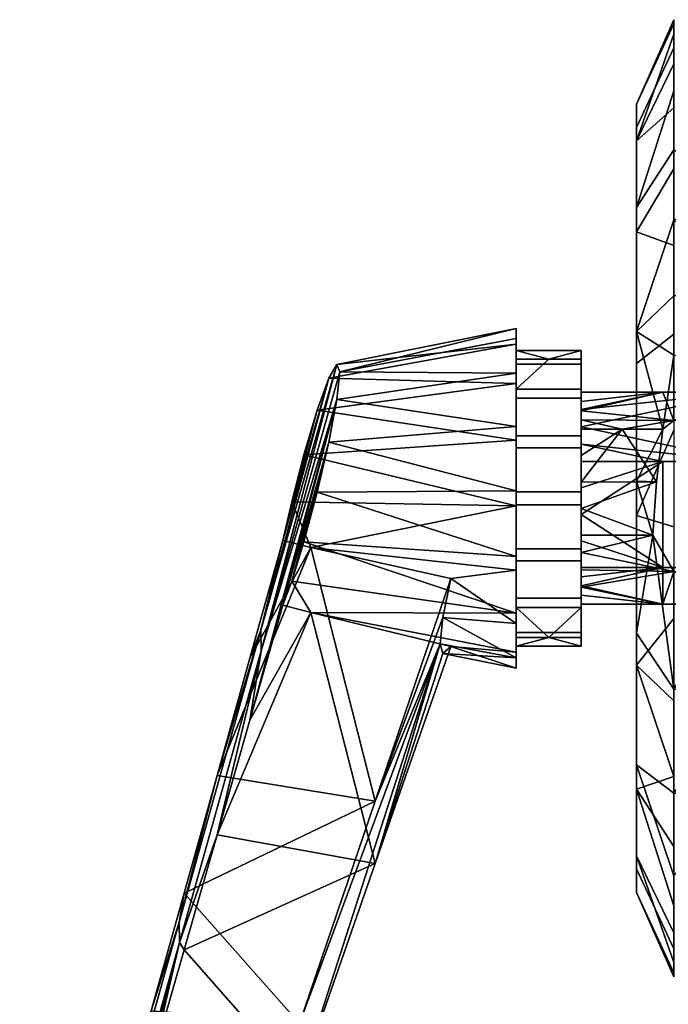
# Model space of a CAD drawing. Header units: millimetres. Extents: x 816 to 1138, y -145 to 220.
# Tile 233 of 256: x 816 to 864, y -13 to 60. Entities that reach past the tile are written whole.
import ezdxf

# ---------------------------------------------------------------- set-up
doc = ezdxf.new("R2010")
doc.units = ezdxf.units.MM
doc.layers.add('F6 dwg', color=7, linetype='Continuous', true_color=0x000000)

msp = doc.modelspace()

# ---------------------------------------------------------------- meshes
at = {"layer": 'F6 dwg'}
mesh = msp.add_polyface(dxfattribs=at)
corners = [(862, 34.327, 1.476), (862, 23.019, -0.265), (862, 36.691, 55.605), (862, 51.852, 39.059), (862, 53.593, 27.751), (862, 45.917, 48.84), (862, 50.874, 16.638), (862, 25.577, 58.324), (863.955, 29.441, 62.401), (862, 36.691, 55.605), (864.78, 39.361, 61.331), (864.78, 34.932, 63.047), (864.78, 30.094, 64.196), (862, 23.019, -0.265), (862, 34.327, 1.476), (864.78, 36.488, -4.462), (864.78, 29.367, -6.249), (862, 44.108, 7.411), (864.78, 43.092, -1.253), (862, 50.874, 16.638), (862, 53.593, 27.751), (864.78, 59.876, 26.915), (864.78, 58.801, 20.096), (862, 51.852, 39.059), (862, 45.917, 48.84), (864.78, 54.581, 47.824), (864.78, 57.79, 41.22), (864.78, 59.577, 34.098), (864.78, 53.32, 8.341), (864.78, 48.788, 3.135), (862, 36.691, 55.605), (864.78, 44.987, 58.051), (864.78, 50.193, 53.519), (864.78, 56.6, 13.967), (864.78, 39.361, 61.331), (870, 39.419, 61.455), (870, 46.368, 57.189), (864.78, 44.987, 58.051), (864.78, 39.361, 61.331), (864.78, 50.193, 53.519), (857.9, 30.891, 71.451), (870, 32.177, 69.919), (863.95, 32.177, 69.919), (864.78, 39.361, 61.331), (864.78, 34.932, 63.047), (870, 34.878, 63.207), (870, 39.419, 61.455), (870, 30.141, 64.327), (864.78, 30.094, 64.196), (870, 30.141, 64.327), (864.78, 30.094, 64.196), (870, 32.177, 69.919), (863.95, 32.177, 69.919), (857.9, 30.809, 66.16), (870, 33.757, 101.707), (870, 40.062, 101.707), (870, 40.062, 79.448), (870, 33.757, 79.448), (870, 33.757, 123.965), (870, 40.062, 123.965), (870, 33.757, 146.224), (870, 40.062, 146.224), (870, 33.757, 168.483), (870, 40.062, 168.483), (870, 33.757, 190.741), (870, 40.062, 190.741), (870, 27.451, 101.707), (870, 27.451, 123.965), (870, 27.451, 146.224), (870, 27.451, 168.483), (870, 39.419, 61.455), (870, 46.368, 72.77), (870, 46.368, 103.932), (870, 46.368, 88.351), (870, 46.368, 57.189), (870, 46.368, 119.514), (870, 46.368, 135.095), (870, 34.878, 63.207), (870, 30.141, 64.327), (870, 32.177, 69.919)]
mesh.append_faces([[corners[k] for k in face] for face in [(0, 1, 2, 2), (2, 3, 4, 4), (3, 2, 5, 5), (4, 6, 2, 2), (7, 8, 9, 9), (10, 9, 11, 11), (8, 11, 9, 9), (11, 8, 12, 12), (13, 14, 15, 16), (14, 17, 18, 15), (19, 20, 21, 22), (23, 24, 25, 26), (20, 23, 26, 27), (17, 19, 28, 29), (24, 30, 31, 32), (17, 29, 18, 18), (19, 33, 28, 28), (19, 22, 33, 33), (20, 27, 21, 21), (24, 32, 25, 25), (30, 34, 31, 31), (35, 36, 37, 37), (37, 38, 35, 35), (36, 39, 37, 37), (40, 41, 42, 42), (43, 44, 45, 46), (47, 45, 44, 48), (49, 50, 51, 51), (51, 50, 52, 52), (53, 52, 50, 50), (54, 55, 56, 57), (58, 59, 55, 54), (60, 61, 59, 58), (62, 63, 61, 60), (64, 65, 63, 62), (66, 54, 57, 57), (67, 58, 54, 66), (68, 60, 58, 67), (69, 62, 60, 68), (70, 56, 71, 71), (56, 55, 72, 73), (71, 56, 73, 73), (70, 71, 74, 74), (75, 72, 55, 59), (76, 75, 59, 59), (57, 56, 77, 77), (77, 78, 79, 79), (79, 57, 77, 77), (76, 59, 61, 61)]])
mesh = msp.add_polyface(dxfattribs=at)
corners = [(862, 36.691, 55.605), (862, 44.108, 7.411), (862, 34.327, 1.476), (862, 50.874, 16.638), (863.95, 32.177, 69.919), (857.9, 32.177, 69.919), (857.9, 30.891, 71.451), (855.475, 34.635, 64.768), (853.051, 32.408, 61.098), (853.051, 34.635, 64.768), (857.9, 32.408, 61.098), (857.9, 28.947, 58.56), (853.051, 28.947, 58.56), (857.9, 34.635, 64.768), (855.475, 34.635, 64.768), (853.051, 34.635, 64.768), (853.051, 35.288, 69.01), (853.051, 31.73, 76.64), (857.9, 31.73, 76.64), (857.9, 34.268, 73.179), (853.051, 34.268, 73.179), (857.9, 35.288, 69.01), (857.9, 34.635, 64.768), (839.946, 33.704, 65.106), (853.051, 33.61, 59.997), (839.733, 31.645, 61.795), (853.051, 29.636, 57.083), (853.051, 36.167, 64.21), (839.138, 33.226, 72.686), (853.051, 35.745, 73.867), (839.733, 34.255, 68.966), (853.051, 32.831, 77.842), (838.275, 30.852, 75.647), (853.051, 36.917, 69.081), (853.051, 28.618, 80.398), (853.051, 35.745, 73.867), (853.051, 32.831, 77.842), (853.051, 31.73, 76.64), (853.051, 28.618, 80.398), (853.051, 36.917, 69.081), (853.051, 34.268, 73.179), (853.051, 34.635, 64.768), (853.051, 35.288, 69.01), (853.051, 33.61, 59.997), (853.051, 36.167, 64.21), (853.051, 29.636, 57.083), (853.051, 32.408, 61.098), (857.9, 30.125, 64.281), (857.9, 29.441, 62.401), (857.9, 32.313, 63.721), (857.9, 32.408, 61.098), (857.9, 34.635, 64.768), (857.9, 30.809, 66.16), (857.9, 31.493, 68.04), (857.9, 32.313, 70.133), (857.9, 35.288, 69.01), (857.9, 30.891, 71.451), (857.9, 32.177, 69.919), (857.9, 32.313, 73.338), (857.9, 31.73, 76.64), (857.9, 29.606, 72.983), (857.9, 34.268, 73.179), (863.95, 32.177, 69.919), (857.9, 30.809, 66.16), (857.9, 31.493, 68.04), (857.9, 32.177, 69.919)]
mesh.append_faces([[corners[k] for k in face] for face in [(0, 1, 2, 2), (1, 0, 3, 3), (4, 5, 6, 6), (7, 8, 9, 9), (8, 10, 11, 12), (10, 8, 7, 13), (14, 15, 16, 16), (17, 18, 19, 20), (20, 19, 21, 16), (21, 22, 14, 14), (16, 21, 14, 14), (23, 24, 25, 25), (26, 25, 24, 24), (24, 23, 27, 27), (28, 29, 30, 30), (31, 28, 32, 32), (27, 23, 33, 33), (31, 29, 28, 28), (34, 31, 32, 32), (33, 30, 29, 29), (30, 33, 23, 23), (35, 36, 37, 37), (38, 37, 36, 36), (39, 35, 40, 40), (37, 40, 35, 35), (41, 39, 42, 42), (40, 42, 39, 39), (43, 44, 41, 41), (39, 41, 44, 44), (45, 43, 46, 46), (41, 46, 43, 43), (47, 48, 49, 49), (50, 49, 48, 48), (51, 49, 50, 50), (52, 47, 49, 49), (53, 52, 49, 49), (49, 51, 54, 54), (51, 55, 54, 54), (49, 54, 53, 53), (54, 56, 57, 57), (53, 54, 57, 57), (58, 56, 54, 54), (58, 59, 60, 60), (59, 58, 61, 61), (56, 58, 60, 60), (58, 54, 61, 61), (54, 55, 61, 61), (62, 63, 64, 64), (62, 64, 65, 65)]])
mesh = msp.add_polyface(dxfattribs=at)
corners = [(862, 36.691, 55.605), (862, -3.256, 19.001), (862, -4.996, 30.309), (862, 4.488, 50.649), (862, -2.277, 41.422), (862, 14.27, 56.584), (862, 4.488, 50.649), (864.78, 2.372, 57.128), (864.78, 10.121, 61.729), (862, -2.277, 41.422), (862, -4.996, 30.309), (864.78, -11.28, 31.145), (864.78, -10.205, 37.963), (864.78, -8.003, 44.092), (864.78, -3.763, 51.003), (862, -3.256, 19.001), (864.78, -9.193, 16.84), (864.78, -10.98, 23.961), (862, 2.68, 9.22), (864.78, -5.984, 10.236), (864.78, 3.61, 0.008), (864.78, -1.596, 4.541), (862, 11.906, 2.455), (864.78, 9.236, -3.272), (864.78, 2.372, 57.128), (870, 10.026, 61.837), (864.78, 10.121, 61.729), (864.78, -3.763, 51.003), (870, 2.229, 57.189), (828.38, -5.053, 85.776), (825.935, -13.789, 88.656), (836.96, -14.738, 89.379), (830.825, 3.682, 82.896), (842.579, 1.797, 83.964), (831.342, -31.274, 94.795), (823.49, -22.524, 91.535), (837.789, 20.645, 77.383), (828.38, -9.272, 74.186), (830.825, -0.729, 70.777), (842.579, -2.859, 71.17), (825.935, -17.814, 77.594), (836.96, -19.007, 77.65), (833.27, 7.814, 67.368), (837.789, 15.809, 64.096), (823.49, -26.357, 81.003), (836.96, -14.738, 89.379), (831.342, -33.215, 89.463), (836.96, -19.007, 77.65), (847.4, 13.492, 72.463), (842.579, 1.797, 83.964), (847.608, 12.757, 68.564), (842.579, -2.859, 71.17), (848.197, 13.289, 64.69), (847.608, 15.435, 75.923), (848.197, 18.333, 78.548), (828.041, -8.729, 79.403), (828.005, -7.204, 83.996), (834.076, 14.485, 76.845), (834.112, 12.961, 72.252), (821.97, -30.418, 86.553), (821.934, -28.893, 91.147), (833.27, 7.814, 67.368), (830.825, -0.729, 70.777), (830.825, 3.682, 82.896), (825.935, -13.789, 88.656), (828.38, -5.053, 85.776), (828.38, -9.272, 74.186), (825.935, -17.814, 77.594), (823.49, -26.357, 81.003)]
mesh.append_faces([[corners[k] for k in face] for face in [(0, 1, 2, 2), (3, 0, 4, 4), (4, 0, 2, 2), (5, 6, 7, 8), (9, 10, 11, 12), (6, 9, 13, 14), (10, 15, 16, 17), (15, 18, 19, 16), (6, 14, 7, 7), (10, 17, 11, 11), (18, 20, 21, 21), (21, 19, 18, 18), (12, 13, 9, 9), (20, 18, 22, 22), (20, 22, 23, 23), (24, 25, 26, 26), (24, 27, 28, 28), (24, 28, 25, 25), (29, 30, 31, 31), (32, 29, 33, 33), (34, 31, 35, 35), (31, 30, 35, 35), (33, 29, 31, 31), (33, 36, 32, 32), (37, 38, 39, 39), (40, 37, 41, 41), (38, 42, 43, 43), (39, 41, 37, 37), (38, 43, 39, 39), (40, 41, 44, 44), (45, 46, 47, 47), (45, 48, 49, 49), (48, 45, 47, 47), (50, 51, 52, 52), (48, 51, 50, 50), (53, 54, 49, 49), (48, 53, 49, 49), (48, 47, 51, 51), (55, 56, 57, 58), (59, 60, 56, 55), (58, 61, 62, 62), (63, 57, 56, 56), (56, 64, 65, 65), (56, 60, 64, 64), (66, 67, 55, 55), (68, 55, 67, 67), (55, 62, 66, 66), (55, 58, 62, 62), (65, 63, 56, 56)]])
mesh = msp.add_polyface(dxfattribs=at)
corners = [(862, 2.68, 9.22), (862, 36.691, 55.605), (862, 11.906, 2.455), (862, -3.256, 19.001), (862, 4.488, 50.649), (862, 14.27, 56.584), (864.78, 10.121, 61.729), (863.221, 21.562, 61.012), (862, 14.27, 56.584), (864.78, 18.845, 64.251), (864.78, 15.365, -5.473), (864.78, 9.236, -3.272), (862, 11.906, 2.455), (862, 23.019, -0.265), (864.78, 22.184, -6.548), (864.78, 10.121, 61.729), (870, 18.742, 64.373), (864.78, 18.845, 64.251), (870, 10.026, 61.837), (857.9, 21.126, 75.005), (857.9, 19.156, 74.658), (863.95, 19.156, 74.658), (863.95, 19.156, 74.658), (857.9, 19.156, 74.658), (857.9, 18.472, 72.779), (870, 19.156, 74.658), (863.95, 16.42, 67.141), (870, 16.42, 67.141), (857.9, 17.788, 70.899), (857.9, 17.104, 69.02), (857.9, 16.42, 67.141), (857.9, 17.705, 65.608), (857.9, 16.42, 67.141), (857.9, 16.284, 63.721), (857.9, 13.309, 68.05), (857.9, 16.284, 70.133), (857.9, 18.991, 64.076), (857.9, 16.867, 60.42), (857.9, 20.536, 58.193), (857.9, 19.49, 60.515), (857.9, 20.277, 62.544), (857.9, 21.562, 61.012), (857.9, 17.788, 70.899), (857.9, 17.104, 69.02), (857.9, 13.962, 72.292), (857.9, 16.284, 73.338), (857.9, 16.188, 75.961), (857.9, 19.156, 74.658), (857.9, 18.472, 72.779), (857.9, 19.49, 76.544), (857.9, 21.126, 75.005), (857.9, 19.65, 78.499), (863.95, 16.42, 67.141), (857.9, 16.42, 67.141), (857.9, 17.705, 65.608), (870, 18.742, 64.373), (870, 16.42, 67.141), (864.78, 18.845, 64.251), (857.9, 18.991, 64.076), (857.9, 20.277, 62.544), (870, 14.84, 123.965), (870, 21.146, 123.965), (870, 21.146, 101.707), (870, 14.84, 101.707), (870, 14.84, 146.224), (870, 21.146, 146.224), (870, 14.84, 168.483), (870, 21.146, 168.483), (870, 8.534, 101.707), (870, 14.84, 79.448), (870, 8.534, 79.448), (870, 8.534, 123.965), (870, 8.534, 146.224), (870, 8.534, 168.483), (870, 8.534, 190.741), (870, 14.84, 190.741)]
mesh.append_faces([[corners[k] for k in face] for face in [(0, 1, 2, 2), (3, 1, 0, 0), (1, 4, 5, 5), (6, 7, 8, 8), (7, 6, 9, 9), (10, 11, 12, 12), (12, 13, 14, 10), (15, 16, 17, 17), (18, 16, 15, 15), (19, 20, 21, 21), (22, 23, 24, 24), (25, 22, 26, 27), (28, 22, 24, 24), (26, 28, 29, 29), (29, 30, 26, 26), (28, 26, 22, 22), (31, 32, 33, 33), (34, 33, 35, 35), (36, 33, 37, 37), (37, 38, 39, 39), (39, 40, 36, 36), (41, 40, 39, 39), (37, 39, 36, 36), (42, 35, 43, 43), (34, 35, 44, 44), (45, 35, 42, 42), (46, 44, 45, 45), (35, 45, 44, 44), (45, 47, 46, 46), (48, 45, 42, 42), (43, 35, 32, 32), (49, 47, 50, 50), (46, 47, 49, 49), (49, 51, 46, 46), (47, 45, 48, 48), (52, 53, 54, 54), (55, 56, 57, 57), (56, 52, 57, 57), (57, 52, 54, 54), (57, 58, 59, 59), (54, 58, 57, 57), (60, 61, 62, 63), (64, 65, 61, 60), (66, 67, 65, 64), (68, 63, 69, 70), (71, 60, 63, 68), (72, 64, 60, 71), (73, 66, 64, 72), (74, 75, 66, 73)]])
mesh = msp.add_polyface(dxfattribs=at)
corners = [(862, 36.691, 55.605), (862, 23.019, -0.265), (862, 11.906, 2.455), (862, 14.27, 56.584), (862, 25.577, 58.324), (863.221, 21.562, 61.012), (863.486, 25.511, 61.708), (862, 25.577, 58.324), (863.955, 29.441, 62.401), (862, 14.27, 56.584), (862, 23.019, -0.265), (864.78, 29.367, -6.249), (864.78, 22.184, -6.548), (863.95, 27.035, 76.047), (857.9, 27.035, 76.047), (857.9, 25.065, 75.7), (870, 27.035, 76.047), (863.95, 19.156, 74.658), (870, 19.156, 74.658), (857.9, 23.095, 75.353), (857.9, 21.126, 75.005), (870, 32.177, 69.919), (857.9, 30.891, 71.451), (857.9, 29.606, 72.983), (870, 27.035, 76.047), (857.9, 28.32, 74.515), (857.9, 27.035, 76.047), (863.95, 27.035, 76.047), (857.9, 24.778, 57.54), (857.9, 28.947, 58.56), (857.9, 25.901, 60.515), (857.9, 32.408, 61.098), (857.9, 29.441, 62.401), (857.9, 29.107, 60.515), (857.9, 27.471, 62.054), (857.9, 25.501, 61.707), (857.9, 23.532, 61.36), (857.9, 29.107, 76.544), (857.9, 27.035, 76.047), (857.9, 28.32, 74.515), (857.9, 25.901, 76.544), (857.9, 25.065, 75.7), (857.9, 28.061, 78.866), (857.9, 31.73, 76.64), (857.9, 23.819, 79.519), (857.9, 29.606, 72.983), (857.9, 19.49, 76.544), (860.927, 29.441, 62.401), (857.9, 29.441, 62.401), (857.9, 30.125, 64.281), (863.955, 29.441, 62.401), (864.78, 30.094, 64.196), (857.9, 30.809, 66.16), (863.221, 21.562, 61.012), (857.9, 21.562, 61.012), (857.9, 23.532, 61.36), (857.9, 25.501, 61.707), (863.486, 25.511, 61.708), (860.927, 29.441, 62.401), (857.9, 27.471, 62.054), (857.9, 29.441, 62.401), (863.955, 29.441, 62.401), (864.78, 18.845, 64.251), (857.9, 20.277, 62.544), (863.221, 21.562, 61.012), (857.9, 21.562, 61.012), (870, 21.146, 79.448), (870, 21.146, 101.707), (870, 27.451, 101.707), (870, 21.146, 123.965), (870, 27.451, 123.965), (870, 21.146, 146.224), (870, 27.451, 146.224), (870, 21.146, 168.483), (870, 27.451, 168.483)]
mesh.append_faces([[corners[k] for k in face] for face in [(0, 1, 2, 2), (3, 4, 0, 0), (5, 6, 7, 7), (6, 8, 7, 7), (7, 9, 5, 5), (10, 11, 12, 12), (13, 14, 15, 15), (16, 13, 17, 18), (19, 13, 15, 15), (17, 19, 20, 20), (19, 17, 13, 13), (21, 22, 23, 23), (24, 23, 25, 25), (25, 26, 27, 27), (25, 27, 24, 24), (21, 23, 24, 24), (28, 29, 30, 30), (31, 32, 33, 33), (34, 30, 33, 33), (35, 30, 34, 34), (32, 34, 33, 33), (31, 33, 29, 29), (36, 30, 35, 35), (37, 38, 39, 39), (40, 41, 38, 38), (38, 37, 40, 40), (42, 40, 37, 37), (43, 42, 37, 37), (40, 42, 44, 44), (37, 39, 45, 45), (40, 44, 46, 46), (37, 45, 43, 43), (47, 48, 49, 49), (50, 47, 51, 51), (49, 51, 47, 47), (51, 49, 52, 52), (53, 54, 55, 55), (56, 57, 55, 55), (53, 55, 57, 57), (58, 59, 60, 60), (61, 57, 58, 58), (58, 57, 56, 56), (59, 58, 56, 56), (62, 63, 64, 64), (65, 64, 63, 63), (66, 67, 68, 68), (69, 70, 68, 67), (71, 72, 70, 69), (73, 74, 72, 71)]])
mesh = msp.add_polyface(dxfattribs=at)
corners = [(853.051, 28.947, 58.56), (857.9, 28.947, 58.56), (857.9, 24.778, 57.54), (853.051, 24.778, 57.54), (857.9, 20.536, 58.193), (853.051, 20.536, 58.193), (857.9, 31.73, 76.64), (853.051, 31.73, 76.64), (853.051, 28.061, 78.866), (857.9, 28.061, 78.866), (853.051, 19.65, 78.499), (857.9, 19.65, 78.499), (857.9, 23.819, 79.519), (853.051, 23.819, 79.519), (839.733, 31.645, 61.795), (853.051, 29.636, 57.083), (839.138, 28.466, 59.608), (853.051, 24.849, 55.912), (838.275, 24.744, 58.865), (853.051, 19.979, 56.661), (837.284, 21.057, 59.624), (837.284, 27.54, 77.435), (853.051, 28.618, 80.398), (838.275, 30.852, 75.647), (837.789, 20.645, 77.383), (836.375, 24.04, 77.821), (835.715, 21.152, 77.136), (853.051, 23.747, 81.148), (853.051, 18.961, 79.977), (853.051, 23.819, 79.519), (853.051, 23.747, 81.148), (853.051, 18.961, 79.977), (853.051, 19.65, 78.499), (853.051, 28.061, 78.866), (853.051, 24.778, 57.54), (853.051, 20.536, 58.193), (853.051, 19.979, 56.661), (853.051, 31.73, 76.64), (853.051, 28.618, 80.398), (853.051, 24.849, 55.912), (853.051, 28.947, 58.56), (853.051, 29.636, 57.083), (853.051, 32.408, 61.098), (835.715, 21.152, 77.136), (838.275, 30.852, 75.647), (839.138, 33.226, 72.686), (839.733, 34.255, 68.966), (834.076, 14.485, 76.845), (837.284, 27.54, 77.435), (836.375, 24.04, 77.821), (834.112, 12.961, 72.252), (839.733, 31.645, 61.795), (839.138, 28.466, 59.608), (835.715, 16.356, 63.96), (838.275, 24.744, 58.865), (836.375, 18.128, 61.579), (839.946, 33.704, 65.106), (837.284, 21.057, 59.624), (833.27, 7.814, 67.368), (857.9, 25.901, 60.515), (857.9, 20.536, 58.193), (857.9, 24.778, 57.54), (857.9, 19.49, 60.515), (857.9, 21.562, 61.012), (857.9, 23.095, 75.353), (857.9, 25.065, 75.7), (857.9, 25.901, 76.544), (857.9, 19.49, 76.544), (857.9, 23.819, 79.519), (857.9, 19.65, 78.499), (857.9, 21.126, 75.005), (857.9, 23.532, 61.36), (857.9, 29.107, 60.515), (857.9, 28.947, 58.56)]
mesh.append_faces([[corners[k] for k in face] for face in [(0, 1, 2, 3), (3, 2, 4, 5), (6, 7, 8, 9), (10, 11, 12, 13), (13, 12, 9, 8), (14, 15, 16, 16), (16, 17, 18, 18), (18, 19, 20, 20), (17, 19, 18, 18), (15, 17, 16, 16), (21, 22, 23, 23), (24, 25, 26, 26), (27, 25, 24, 24), (27, 21, 25, 25), (27, 24, 28, 28), (21, 27, 22, 22), (29, 30, 31, 31), (31, 32, 29, 29), (29, 33, 30, 30), (34, 35, 36, 36), (37, 38, 33, 33), (30, 33, 38, 38), (39, 40, 34, 34), (40, 39, 41, 41), (41, 42, 40, 40), (36, 39, 34, 34), (43, 44, 45, 45), (45, 46, 47, 47), (48, 44, 49, 49), (45, 47, 43, 43), (44, 43, 49, 49), (50, 47, 46, 46), (51, 52, 53, 53), (52, 54, 55, 55), (50, 56, 51, 51), (57, 55, 54, 54), (55, 53, 52, 52), (58, 50, 51, 51), (50, 46, 56, 56), (59, 60, 61, 61), (59, 62, 60, 60), (63, 62, 59, 59), (64, 65, 66, 66), (67, 68, 69, 69), (67, 64, 66, 66), (64, 67, 70, 70), (71, 63, 59, 59), (72, 59, 73, 73)]])
mesh = msp.add_polyface(dxfattribs=at)
corners = [(855.475, 13.962, 72.292), (853.051, 13.962, 72.292), (853.051, 13.309, 68.05), (853.051, 16.867, 60.42), (857.9, 16.867, 60.42), (857.9, 14.329, 63.881), (853.051, 14.329, 63.881), (853.051, 20.536, 58.193), (857.9, 20.536, 58.193), (857.9, 13.309, 68.05), (857.9, 13.962, 72.292), (855.475, 13.962, 72.292), (853.051, 16.188, 75.961), (853.051, 13.962, 72.292), (857.9, 16.188, 75.961), (857.9, 19.65, 78.499), (853.051, 19.65, 78.499), (857.9, 13.962, 72.292), (833.27, 12.417, 80.016), (830.825, 3.682, 82.896), (837.789, 20.645, 77.383), (835.715, 21.152, 77.136), (848.197, 18.333, 78.548), (842.579, 1.797, 83.964), (833.27, 7.814, 67.368), (835.715, 16.356, 63.96), (837.789, 15.809, 64.096), (842.579, -2.859, 71.17), (848.197, 13.289, 64.69), (837.789, 15.809, 64.096), (835.715, 16.356, 63.96), (836.375, 18.128, 61.579), (853.051, 15.766, 59.218), (837.284, 21.057, 59.624), (853.051, 11.68, 67.979), (847.608, 12.757, 68.564), (848.197, 13.289, 64.69), (853.051, 12.43, 72.85), (853.051, 12.852, 63.192), (847.4, 13.492, 72.463), (853.051, 19.979, 56.661), (853.051, 12.43, 72.85), (847.608, 15.435, 75.923), (847.4, 13.492, 72.463), (848.197, 18.333, 78.548), (853.051, 14.986, 77.063), (853.051, 18.961, 79.977), (837.789, 20.645, 77.383), (853.051, 12.43, 72.85), (853.051, 16.188, 75.961), (853.051, 14.986, 77.063), (853.051, 19.65, 78.499), (853.051, 13.309, 68.05), (853.051, 13.962, 72.292), (853.051, 18.961, 79.977), (853.051, 12.852, 63.192), (853.051, 11.68, 67.979), (853.051, 15.766, 59.218), (853.051, 14.329, 63.881), (853.051, 20.536, 58.193), (853.051, 16.867, 60.42), (853.051, 19.979, 56.661), (834.076, 14.485, 76.845), (833.27, 12.417, 80.016), (835.715, 21.152, 77.136), (830.825, 3.682, 82.896), (839.733, 31.645, 61.795), (835.715, 16.356, 63.96), (833.27, 7.814, 67.368), (857.9, 16.284, 63.721), (857.9, 14.329, 63.881), (857.9, 16.867, 60.42), (857.9, 18.991, 64.076), (857.9, 17.705, 65.608), (857.9, 16.42, 67.141), (857.9, 16.284, 70.133), (857.9, 13.309, 68.05)]
mesh.append_faces([[corners[k] for k in face] for face in [(0, 1, 2, 2), (3, 4, 5, 6), (4, 3, 7, 8), (6, 5, 9, 2), (9, 10, 0, 0), (2, 9, 0, 0), (11, 12, 13, 13), (12, 14, 15, 16), (12, 11, 14, 14), (11, 17, 14, 14), (18, 19, 20, 20), (18, 20, 21, 21), (22, 20, 23, 23), (24, 25, 26, 26), (27, 26, 28, 28), (29, 30, 31, 31), (31, 32, 29, 29), (31, 33, 32, 32), (34, 35, 36, 36), (35, 34, 37, 37), (36, 38, 34, 34), (36, 29, 38, 38), (39, 35, 37, 37), (32, 38, 29, 29), (32, 33, 40, 40), (41, 42, 43, 43), (44, 45, 46, 46), (42, 45, 44, 44), (45, 42, 41, 41), (44, 46, 47, 47), (48, 49, 50, 50), (51, 50, 49, 49), (52, 53, 48, 48), (49, 48, 53, 53), (50, 51, 54, 54), (55, 52, 56, 56), (48, 56, 52, 52), (57, 58, 55, 55), (52, 55, 58, 58), (59, 60, 57, 57), (58, 57, 60, 60), (57, 61, 59, 59), (62, 63, 64, 64), (65, 63, 62, 62), (66, 67, 68, 68), (69, 70, 71, 71), (72, 73, 69, 69), (69, 74, 75, 75), (70, 69, 76, 76)]])
mesh = msp.add_polyface(dxfattribs=at)
corners = [(818.6, -39.994, 97.295), (816.155, -48.729, 100.175), (821.13, -49.662, 100.673), (831.342, -31.274, 94.795), (821.045, -31.259, 94.415), (823.49, -22.524, 91.535), (825.856, -48.716, 100.524), (832.928, -34.379, 95.908), (829.861, -46.134, 99.792), (832.538, -42.31, 98.59), (833.478, -37.823, 97.099), (831.342, -35.156, 84.13), (823.49, -26.357, 81.003), (836.96, -19.007, 77.65), (821.13, -53.02, 91.447), (821.045, -34.9, 84.412), (816.155, -51.985, 91.229), (818.6, -43.443, 87.82), (825.856, -52.199, 90.953), (829.861, -49.751, 89.854), (832.928, -38.25, 85.274), (833.478, -41.653, 86.575), (832.538, -46.048, 88.317), (816.155, -50.357, 95.702), (816.155, -51.985, 91.229), (821.13, -53.02, 91.447), (829.861, -46.134, 99.792), (825.856, -52.199, 90.953), (829.861, -49.751, 89.854), (825.856, -48.716, 100.524), (821.13, -49.662, 100.673), (816.155, -48.729, 100.175), (832.538, -42.31, 98.59), (833.478, -41.653, 86.575), (833.478, -37.823, 97.099), (832.538, -46.048, 88.317), (832.928, -34.379, 95.908), (832.928, -38.25, 85.274), (831.342, -35.156, 84.13), (831.342, -33.215, 89.463), (831.342, -31.274, 94.795), (831.342, -33.215, 89.463), (831.342, -35.156, 84.13), (836.96, -19.007, 77.65), (836.96, -14.738, 89.379), (831.342, -31.274, 94.795), (823.49, -22.524, 91.535), (825.935, -13.789, 88.656), (821.934, -28.893, 91.147), (818.6, -39.994, 97.295), (821.045, -31.259, 94.415), (816.155, -50.357, 95.702), (816.155, -48.729, 100.175), (821.97, -30.418, 86.553), (818.6, -43.443, 87.82), (816.155, -51.985, 91.229), (823.49, -26.357, 81.003), (821.045, -34.9, 84.412), (828.041, -8.729, 79.403)]
mesh.append_faces([[corners[k] for k in face] for face in [(0, 1, 2, 2), (2, 3, 4, 4), (5, 4, 3, 3), (0, 2, 4, 4), (6, 3, 2, 2), (7, 6, 8, 8), (9, 10, 8, 8), (7, 8, 10, 10), (7, 3, 6, 6), (11, 12, 13, 13), (14, 15, 11, 11), (12, 11, 15, 15), (14, 16, 17, 17), (15, 14, 17, 17), (18, 14, 11, 11), (19, 20, 21, 21), (22, 19, 21, 21), (18, 20, 19, 19), (18, 11, 20, 20), (23, 24, 25, 25), (26, 27, 28, 28), (29, 25, 27, 27), (30, 31, 23, 23), (25, 30, 23, 23), (29, 30, 25, 25), (29, 27, 26, 26), (26, 28, 32, 32), (33, 34, 35, 35), (36, 33, 37, 37), (37, 38, 39, 39), (34, 32, 35, 35), (40, 36, 39, 39), (33, 36, 34, 34), (37, 39, 36, 36), (28, 35, 32, 32), (41, 42, 43, 43), (41, 44, 45, 45), (46, 47, 48, 48), (48, 49, 50, 50), (48, 51, 49, 49), (52, 49, 51, 51), (46, 48, 50, 50), (51, 48, 53, 53), (54, 55, 53, 53), (51, 53, 55, 55), (53, 56, 57, 57), (53, 57, 54, 54), (58, 56, 53, 53)]])

doc.saveas('drawing.dxf')
